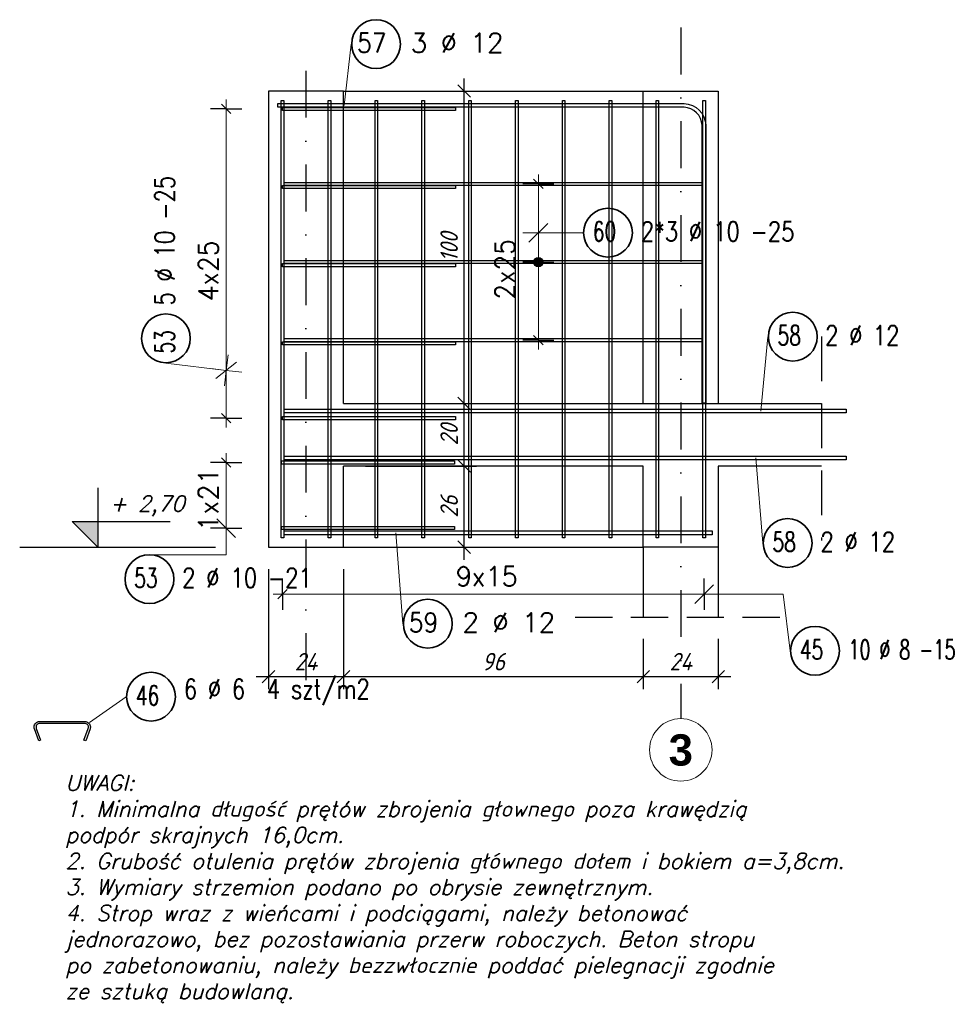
# Model space of a CAD drawing. Header units: millimetres. Extents: x -59549 to 24928, y -40343 to 39139.
# Tile 8 of 27: x -17807 to -14869, y -12739 to -9588. Entities that reach past the tile are written whole.
import ezdxf
from ezdxf.enums import TextEntityAlignment as Align

# ---------------------------------------------------------------- set-up
doc = ezdxf.new("R2010")
doc.units = ezdxf.units.MM
doc.header["$MEASUREMENT"] = 0
for name, pattern in [('DASHDOT', [25.4, 12.7, -6.35, 0, -6.35]), ('DASHDOTX2', [2, 1, -0.5, 0, -0.5]), ('Dot & Dashed', [335.138881, 176.388884, -88.194442, 0, -70.555556]), ('Hidden', [7.14375, 4.7625, -2.38125])]:
    doc.linetypes.add(name, pattern=pattern)
for name, color, linetype in [('k-nadproża', 4, 'Hidden'), ('k-osie', 1, 'DASHDOT'), ('k-schody', 2, 'Continuous'), ('k-wymiary', 1, 'Continuous'), ('k-ściany', 2, 'Continuous')]:
    doc.layers.add(name, color=color, linetype=linetype)
doc.layers.add('Ogólne', color=7, linetype='Continuous', lineweight=25)
doc.styles.add('50', font='romans.shx', dxfattribs={"width": 0.85, "oblique": 15, "height": 10})
doc.styles.add('ISO', font='ISOCP.SHX', dxfattribs={"oblique": 15})
doc.styles.add('ROMANS', font='romans__.ttf')
doc.styles.add('STYL_AUTOMATYCZNY_1', font='arialbd.ttf')
doc.dimstyles.new('ISO 1_20', dxfattribs={"dimtxt": 56, "dimasz": 40, "dimexe": 40, "dimexo": 70, "dimgap": 20, "dimtad": 1, "dimdec": 1, "dimlfac": 0.1, "dimdsep": 46, "dimtxsty": 'ISO', "dimblk": 'OBLIQUE', "dimcen": 0.09, "dimdle": 40, "dimclrd": 1, "dimclre": 1, "dimclrt": 2, "dimadec": 0, "dimazin": 0, "dimtfac": 1, "dimtdec": 1, "dimtix": 1, "dimtmove": 2, "dimatfit": 0, "dimfxl": 1, "dimtolj": 1, "dimtzin": 0, "dimlwd": -1, "dimlwe": -1, "dimarcsym": 0})

# ---------------------------------------------------------------- blocks, each defined once
blk = doc.blocks.new('_Oblique')
at = {"color": 0, "linetype": 'ByBlock', "lineweight": -2, "ltscale": 30}
blk.add_line((-0.5, -0.5), (0.5, 0.5), dxfattribs=at)
blk = doc.blocks.new('*D137')
at = {"layer": 'Defpoints', "color": 0}
for p in [(-17010.2, -11275.9), (-16770.2, -11275.9), (-16770.2, -11690.3)]:
    blk.add_point(p, dxfattribs=at)
at = {"layer": 'k-wymiary', "color": 1}
for p, q in [((-17010.2, -11345.9), (-17010.2, -11730.3)), ((-16770.2, -11345.9), (-16770.2, -11730.3)), ((-17050.2, -11690.3), (-16730.2, -11690.3))]:
    blk.add_line(p, q, dxfattribs=at)
at = {"layer": 'k-wymiary', "color": 1, "xscale": 40, "yscale": 40, "zscale": 40, "rotation": 180}
blk.add_blockref('_Oblique', (-17010.2, -11690.3), dxfattribs=at)
at = {"layer": 'k-wymiary', "color": 1, "xscale": 40, "yscale": 40, "zscale": 40}
blk.add_blockref('_Oblique', (-16770.2, -11690.3), dxfattribs=at)
at = {"layer": 'k-wymiary', "color": 2, "insert": (-16890.2, -11642.3), "char_height": 56, "attachment_point": 5, "style": 'ISO'}
blk.add_mtext('\\A1;24', dxfattribs=at)
blk = doc.blocks.new('*D132')
at = {"layer": 'Defpoints', "color": 0}
for p in [(-16770.2, -11275.9), (-15810.2, -11499.5), (-15810.2, -11690.3)]:
    blk.add_point(p, dxfattribs=at)
at = {"layer": 'k-wymiary', "color": 1}
for p, q in [((-16770.2, -11345.9), (-16770.2, -11730.3)), ((-15810.2, -11569.5), (-15810.2, -11730.3)), ((-16810.2, -11690.3), (-15770.2, -11690.3))]:
    blk.add_line(p, q, dxfattribs=at)
at = {"layer": 'k-wymiary', "color": 1, "xscale": 40, "yscale": 40, "zscale": 40, "rotation": 180}
blk.add_blockref('_Oblique', (-16770.2, -11690.3), dxfattribs=at)
at = {"layer": 'k-wymiary', "color": 1, "xscale": 40, "yscale": 40, "zscale": 40}
blk.add_blockref('_Oblique', (-15810.2, -11690.3), dxfattribs=at)
at = {"layer": 'k-wymiary', "color": 2, "insert": (-16290.2, -11642.3), "char_height": 56, "attachment_point": 5, "style": 'ISO'}
blk.add_mtext('\\A1;96', dxfattribs=at)
blk = doc.blocks.new('*D133')
at = {"layer": 'Defpoints', "color": 0}
for p in [(-15810.2, -11499.5), (-15570.2, -11499.5), (-15570.2, -11690.3)]:
    blk.add_point(p, dxfattribs=at)
at = {"layer": 'k-wymiary', "color": 1}
for p, q in [((-15810.2, -11569.5), (-15810.2, -11730.3)), ((-15570.2, -11569.5), (-15570.2, -11730.3)), ((-15850.2, -11690.3), (-15530.2, -11690.3))]:
    blk.add_line(p, q, dxfattribs=at)
at = {"layer": 'k-wymiary', "color": 1, "xscale": 40, "yscale": 40, "zscale": 40, "rotation": 180}
blk.add_blockref('_Oblique', (-15810.2, -11690.3), dxfattribs=at)
at = {"layer": 'k-wymiary', "color": 1, "xscale": 40, "yscale": 40, "zscale": 40}
blk.add_blockref('_Oblique', (-15570.2, -11690.3), dxfattribs=at)
at = {"layer": 'k-wymiary', "color": 2, "insert": (-15690.2, -11642.3), "char_height": 56, "attachment_point": 5, "style": 'ISO'}
blk.add_mtext('\\A1;24', dxfattribs=at)
blk = doc.blocks.new('*D134')
at = {"layer": 'Defpoints', "color": 0}
for p in [(-16770.2, -11016.1), (-16383.9, -11016.1), (-16770.2, -11275.9)]:
    blk.add_point(p, dxfattribs=at)
at = {"layer": 'k-wymiary', "color": 1}
for p, q in [((-16383.9, -11315.9), (-16383.9, -10976.1)), ((-16700.2, -11016.1), (-16343.9, -11016.1)), ((-16700.2, -11275.9), (-16343.9, -11275.9))]:
    blk.add_line(p, q, dxfattribs=at)
at = {"layer": 'k-wymiary', "color": 1, "xscale": 40, "yscale": 40, "zscale": 40}
for p, rotation in [((-16383.9, -11016.1), 90), ((-16383.9, -11275.9), 270)]:
    blk.add_blockref('_Oblique', p, dxfattribs=dict(at, rotation=rotation))
at = {"layer": 'k-wymiary', "color": 2, "insert": (-16431.9, -11146), "char_height": 56, "attachment_point": 5, "rotation": 90, "style": 'ISO'}
blk.add_mtext('\\A1;26', dxfattribs=at)
blk = doc.blocks.new('*D135')
at = {"layer": 'Defpoints', "color": 0}
for p in [(-16770.2, -10815.9), (-16383.9, -10815.9), (-16770.2, -11016.1)]:
    blk.add_point(p, dxfattribs=at)
at = {"layer": 'k-wymiary', "color": 1}
for p, q in [((-16383.9, -11056.1), (-16383.9, -10775.9)), ((-16700.2, -10815.9), (-16343.9, -10815.9)), ((-16700.2, -11016.1), (-16343.9, -11016.1))]:
    blk.add_line(p, q, dxfattribs=at)
at = {"layer": 'k-wymiary', "color": 1, "xscale": 40, "yscale": 40, "zscale": 40}
for p, rotation in [((-16383.9, -10815.9), 90), ((-16383.9, -11016.1), 270)]:
    blk.add_blockref('_Oblique', p, dxfattribs=dict(at, rotation=rotation))
at = {"layer": 'k-wymiary', "color": 2, "insert": (-16431.9, -10916), "char_height": 56, "attachment_point": 5, "rotation": 90, "style": 'ISO'}
blk.add_mtext('\\A1;20', dxfattribs=at)
blk = doc.blocks.new('*D136')
at = {"layer": 'Defpoints', "color": 0}
for p in [(-16770.2, -9815.9), (-16383.9, -9815.9), (-16770.2, -10815.9)]:
    blk.add_point(p, dxfattribs=at)
at = {"layer": 'k-wymiary', "color": 1}
for p, q in [((-16383.9, -10855.9), (-16383.9, -9775.9)), ((-16700.2, -9815.9), (-16343.9, -9815.9)), ((-16700.2, -10815.9), (-16343.9, -10815.9))]:
    blk.add_line(p, q, dxfattribs=at)
at = {"layer": 'k-wymiary', "color": 1, "xscale": 40, "yscale": 40, "zscale": 40}
for p, rotation in [((-16383.9, -9815.9), 90), ((-16383.9, -10815.9), 270)]:
    blk.add_blockref('_Oblique', p, dxfattribs=dict(at, rotation=rotation))
at = {"layer": 'k-wymiary', "color": 2, "insert": (-16431.9, -10315.9), "char_height": 56, "attachment_point": 5, "rotation": 90, "style": 'ISO'}
blk.add_mtext('\\A1;100', dxfattribs=at)
blk = doc.blocks.new('KRESKOWANIE_38')
at = {"layer": 'Ogólne', "color": 7, "linetype": 'Continuous', "lineweight": 18, "transparency": 33554687}
for p, q in [((-17.1455, -10.7099), (-17.1397, -10.6603)), ((-17.3386, -10.6872), (-17.1455, -10.7099)), ((-17.1455, -10.7099), (-17.1952, -10.7041)), ((-17.1788, -10.7362), (-17.1122, -10.6836)), ((-17.1455, -10.7099), (-17.1514, -10.7596)), ((-17.1455, -10.7099), (-17.0959, -10.7158))]:
    blk.add_line(p, q, dxfattribs=at)
blk = doc.blocks.new('KRESKOWANIE_39')
at = {"layer": 'Ogólne', "color": 7, "linetype": 'Continuous', "lineweight": 18, "transparency": 33554687}
for p, q in [((-15.6152, -11.4265), (-15.6152, -11.3765)), ((-15.5852, -11.3965), (-15.6452, -11.4565)), ((-15.6152, -11.4265), (-15.6652, -11.4265)), ((-15.6152, -11.4265), (-15.5652, -11.4265)), ((-15.6152, -11.4265), (-15.6152, -11.4765))]:
    blk.add_line(p, q, dxfattribs=at)
blk.add_lwpolyline([(-15.3401, -11.6076), (-15.3628, -11.4265), (-15.6152, -11.4265)], dxfattribs=at)
blk = doc.blocks.new('KRESKOWANIE_40')
at = {"layer": 'Ogólne', "color": 7, "linetype": 'Continuous', "lineweight": 18, "transparency": 33554687}
for p, q in [((-17.1155, -11.2448), (-17.1755, -11.1848)), ((-17.1455, -11.2148), (-17.1455, -11.1648)), ((-17.1455, -11.2148), (-17.1955, -11.2148)), ((-17.1455, -11.2148), (-17.1455, -11.2648)), ((-17.1455, -11.2148), (-17.0955, -11.2148))]:
    blk.add_line(p, q, dxfattribs=at)
blk.add_lwpolyline([(-17.393, -11.3002), (-17.1455, -11.3002), (-17.1455, -11.2148)], dxfattribs=at)
blk = doc.blocks.new('KRESKOWANIE_44')
at = {"layer": 'Ogólne', "color": 7, "linetype": 'Continuous', "lineweight": 18, "transparency": 33554687}
for p, q in [((-16.1163, -10.2395), (-16.1763, -10.2995)), ((-16.1463, -10.2695), (-16.1463, -10.2195)), ((-16.1463, -10.2695), (-16.1963, -10.2695)), ((-16.0029, -10.2695), (-16.1463, -10.2695)), ((-16.1463, -10.2695), (-16.0963, -10.2695)), ((-16.1463, -10.2695), (-16.1463, -10.3195))]:
    blk.add_line(p, q, dxfattribs=at)

msp = doc.modelspace()

# ---------------------------------------------------------------- hatches: boundary and pattern name
at = {"layer": 'k-wymiary'}
msp.add_hatch(color=1, dxfattribs=at).paths.add_polyline_path([(-17556.63, -11275.9), (-17556.63, -11194.11), (-17638.41, -11194.11)])
at = {"layer": 'Ogólne', "linetype": 'Continuous', "lineweight": 25, "transparency": 33554687}
for points in [[(-16161.31, -10363.28), (-16131.31, -10363.28), (-16133.41, -10355.78)], [(-16161.31, -10363.28), (-16133.41, -10355.78), (-16159.21, -10355.78)], [(-16159.21, -10370.78), (-16131.31, -10363.28), (-16161.31, -10363.28)], [(-16159.21, -10355.78), (-16133.41, -10355.78), (-16138.81, -10350.38)], [(-16159.21, -10355.78), (-16138.81, -10350.38), (-16153.81, -10350.38)], [(-16159.21, -10370.78), (-16133.41, -10370.78), (-16131.31, -10363.28)], [(-16153.81, -10350.38), (-16138.81, -10350.38), (-16146.31, -10348.28)], [(-16153.81, -10376.18), (-16133.41, -10370.78), (-16159.21, -10370.78)], [(-16153.81, -10376.18), (-16138.81, -10376.18), (-16133.41, -10370.78)], [(-16138.81, -10376.18), (-16153.81, -10376.18), (-16146.31, -10378.28)]]:
    msp.add_hatch(color=7, dxfattribs=at).paths.add_polyline_path(points)

# ---------------------------------------------------------------- linework, layer by layer
at = {"layer": 'k-osie', "linetype": 'DASHDOTX2', "ltscale": 150}
for p, q in [((-15690.21, -9612.68), (-15690.21, -11824.74)), ((-16890.21, -9750.9), (-16890.21, -11703.18))]:
    msp.add_line(p, q, dxfattribs=at)
at = {"layer": 'k-osie', "color": 3, "linetype": 'Continuous', "lineweight": 13}
msp.add_circle((-15690.21, -11924.74), 100, dxfattribs=at)
at = {"layer": 'k-schody', "color": 1}
for p, q in [((-15810.21, -10815.9), (-15810.21, -9815.9)), ((-17806.91, -11275.9), (-17180.04, -11275.9))]:
    msp.add_line(p, q, dxfattribs=at)
at = {"layer": 'k-schody'}
for p, q in [((-15570.21, -9815.9), (-15570.21, -10815.9)), ((-15570.21, -10815.9), (-15239.8, -10815.9)), ((-15570.21, -11016.1), (-15570.21, -11499.54)), ((-15810.21, -11275.9), (-15810.21, -11499.54))]:
    msp.add_line(p, q, dxfattribs=at)
for points in [[(-17010.21, -9815.9), (-17010.21, -11275.9), (-15810.21, -11275.9)], [(-16770.21, -9815.9), (-17010.21, -9815.9), (-17010.21, -11275.9), (-16770.21, -11275.9)], [(-16770.21, -9815.9), (-15570.21, -9815.9)], [(-15239.8, -11016.1), (-15570.21, -11016.1)]]:
    msp.add_lwpolyline(points, dxfattribs=at)
at = {"layer": 'k-schody', "color": 1}
for points in [[(-16770.21, -10815.9), (-16770.21, -9815.9)], [(-16770.21, -10815.9), (-15239.8, -10815.9)], [(-16770.21, -11275.9), (-16770.21, -11016.1)], [(-15810.21, -11016.1), (-16770.21, -11016.1)], [(-15570.21, -11016.1), (-15570.21, -11275.9), (-15810.21, -11275.9), (-15810.21, -11016.1)], [(-17556.63, -11086.21), (-17556.63, -11275.9), (-17638.41, -11194.11), (-17325.5, -11194.11)]]:
    msp.add_lwpolyline(points, dxfattribs=at)
at = {"layer": 'k-ściany', "color": 1, "linetype": 'Hidden', "ltscale": 30}
msp.add_line((-15239.8, -10601.93), (-15239.8, -11254.71), dxfattribs=at)
at = {"layer": 'k-ściany', "color": 1, "linetype": 'Hidden', "ltscale": 25}
msp.add_line((-16028.41, -11499.54), (-15346.07, -11499.54), dxfattribs=at)
at = {"layer": 'Ogólne', "color": 7, "linetype": 'Continuous', "lineweight": 18, "transparency": 33554687}
for p, q in [((-16745.45, -9665.82), (-16768.2, -9861.9)), ((-17145.54, -9873.16), (-17145.54, -9843.16)), ((-17145.54, -10863.16), (-17145.54, -9873.16)), ((-16146.31, -10113.28), (-16146.31, -10083.28)), ((-16146.31, -10363.28), (-16146.31, -10113.28)), ((-16146.31, -10613.28), (-16146.31, -10363.28)), ((-16146.31, -10613.28), (-16146.31, -10643.28)), ((-15411.33, -10602.28), (-15434.07, -10840.1)), ((-17145.54, -10863.16), (-17145.54, -10893.16)), ((-17145.54, -11004.83), (-17145.54, -10974.83)), ((-15427.67, -11262.83), (-15450.42, -10990.1)), ((-17145.54, -11214.83), (-17145.54, -11004.83)), ((-17145.54, -11214.83), (-17145.54, -11244.83)), ((-16579.84, -11520.96), (-16602.59, -11229.9)), ((-16965.21, -11426.5), (-16995.21, -11426.5)), ((-15615.21, -11426.5), (-15585.21, -11426.5)), ((-17465.95, -11754.57), (-17583.67, -11836.8))]:
    msp.add_line(p, q, dxfattribs=at)
at = {"layer": 'Ogólne', "color": 7, "linetype": 'Continuous', "lineweight": 25, "transparency": 33554687}
for p, q in [((-17130.54, -9888.16), (-17160.54, -9858.16)), ((-17145.54, -9873.16), (-17195.54, -9873.16)), ((-17145.54, -9873.16), (-17095.54, -9873.16)), ((-16146.31, -10113.28), (-16196.31, -10113.28)), ((-16131.31, -10128.28), (-16161.31, -10098.28)), ((-16146.31, -10113.28), (-16096.31, -10113.28)), ((-16146.31, -10363.28), (-16196.31, -10363.28)), ((-16146.31, -10363.28), (-16096.31, -10363.28)), ((-16146.31, -10613.28), (-16196.31, -10613.28)), ((-16131.31, -10628.28), (-16161.31, -10598.28)), ((-16146.31, -10613.28), (-16096.31, -10613.28)), ((-17145.54, -10863.16), (-17195.54, -10863.16)), ((-17130.54, -10878.16), (-17160.54, -10848.16)), ((-17145.54, -10863.16), (-17095.54, -10863.16)), ((-17130.54, -11019.83), (-17160.54, -10989.83)), ((-17145.54, -11004.83), (-17195.54, -11004.83)), ((-17145.54, -11004.83), (-17095.54, -11004.83)), ((-17145.54, -11214.83), (-17195.54, -11214.83)), ((-17130.54, -11229.83), (-17160.54, -11199.83)), ((-17145.54, -11214.83), (-17095.54, -11214.83)), ((-16965.21, -11426.5), (-16965.21, -11376.5)), ((-15615.21, -11426.5), (-15615.21, -11376.5)), ((-16980.21, -11441.5), (-16950.21, -11411.5)), ((-16965.21, -11426.5), (-16965.21, -11476.5)), ((-15630.21, -11441.5), (-15600.21, -11411.5)), ((-15615.21, -11426.5), (-15615.21, -11476.5))]:
    msp.add_line(p, q, dxfattribs=at)
for points in [[(-15622.21, -10814.78), (-15622.21, -9925.43), (-15623.71, -9914.7), (-15627.32, -9903.74), (-15632.95, -9893.69), (-15639.8, -9885.49), (-15648.01, -9878.63), (-15658.06, -9873), (-15669.02, -9869.39), (-15679.75, -9867.9), (-16980.21, -9867.9), (-16980.21, -9855.9), (-15678.92, -9855.9), (-15666.29, -9857.65), (-15653.21, -9861.97), (-15641.17, -9868.71), (-15631.29, -9876.97), (-15623.02, -9886.85), (-15616.29, -9898.89), (-15611.97, -9911.97), (-15610.21, -9924.6), (-15610.21, -10814.78), (-15622.21, -10814.78)], [(-16969.21, -11245.9), (-16969.21, -9845.9), (-16961.21, -9845.9), (-16961.21, -11245.9), (-16969.21, -11245.9)], [(-16819.21, -11245.9), (-16819.21, -9845.9), (-16811.21, -9845.9), (-16811.21, -11245.9), (-16819.21, -11245.9)], [(-16669.21, -11245.9), (-16669.21, -9845.9), (-16661.21, -9845.9), (-16661.21, -11245.9), (-16669.21, -11245.9)], [(-16519.21, -11245.9), (-16519.21, -9845.9), (-16511.21, -9845.9), (-16511.21, -11245.9), (-16519.21, -11245.9)], [(-16369.21, -11245.9), (-16369.21, -9845.9), (-16361.21, -9845.9), (-16361.21, -11245.9), (-16369.21, -11245.9)], [(-16219.21, -11245.9), (-16219.21, -9845.9), (-16211.21, -9845.9), (-16211.21, -11245.9), (-16219.21, -11245.9)], [(-16069.21, -11245.9), (-16069.21, -9845.9), (-16061.21, -9845.9), (-16061.21, -11245.9), (-16069.21, -11245.9)], [(-15919.21, -11245.9), (-15919.21, -9845.9), (-15911.21, -9845.9), (-15911.21, -11245.9), (-15919.21, -11245.9)], [(-15769.21, -11245.9), (-15769.21, -9845.9), (-15761.21, -9845.9), (-15761.21, -11245.9), (-15769.21, -11245.9)], [(-15619.21, -11245.9), (-15619.21, -9845.9), (-15611.21, -9845.9), (-15611.21, -11245.9), (-15619.21, -11245.9)], [(-16411.79, -9878.16), (-16965.21, -9878.16), (-16965.21, -9868.16), (-16411.79, -9868.16), (-16411.79, -9878.16)], [(-16960.21, -10108.28), (-15620.21, -10108.28), (-15620.21, -10118.28), (-16960.21, -10118.28), (-16960.21, -10108.28)], [(-16411.79, -10128.16), (-16965.21, -10128.16), (-16965.21, -10118.16), (-16411.79, -10118.16), (-16411.79, -10128.16)], [(-16960.21, -10358.28), (-15620.21, -10358.28), (-15620.21, -10368.28), (-16960.21, -10368.28), (-16960.21, -10358.28)], [(-16411.79, -10378.16), (-16965.21, -10378.16), (-16965.21, -10368.16), (-16411.79, -10368.16), (-16411.79, -10378.16)], [(-16411.79, -10628.16), (-16965.21, -10628.16), (-16965.21, -10618.16), (-16411.79, -10618.16), (-16411.79, -10628.16)], [(-16960.21, -10608.28), (-15620.21, -10608.28), (-15620.21, -10618.28), (-16960.21, -10618.28), (-16960.21, -10608.28)], [(-16960.21, -10834.1), (-15160.21, -10834.1), (-15160.21, -10846.1), (-16960.21, -10846.1), (-16960.21, -10834.1)], [(-16411.79, -10868.16), (-16965.21, -10868.16), (-16965.21, -10858.16), (-16411.79, -10858.16), (-16411.79, -10868.16)], [(-16960.21, -10984.1), (-15160.21, -10984.1), (-15160.21, -10996.1), (-16960.21, -10996.1), (-16960.21, -10984.1)], [(-16414.72, -11009.83), (-16968.14, -11009.83), (-16968.14, -10999.83), (-16414.72, -10999.83), (-16414.72, -11009.83)], [(-16414.72, -11219.83), (-16968.14, -11219.83), (-16968.14, -11209.83), (-16414.72, -11209.83), (-16414.72, -11219.83)], [(-16960.21, -11223.9), (-15590.21, -11223.9), (-15590.21, -11235.9), (-16960.21, -11235.9), (-16960.21, -11223.9)], [(-17601.08, -11893.5), (-17587.36, -11855.82), (-17587.2, -11855.33), (-17587.07, -11854.85), (-17586.95, -11854.37), (-17586.85, -11853.89), (-17586.78, -11853.4), (-17586.72, -11852.91), (-17586.69, -11852.41), (-17586.67, -11851.9), (-17586.67, -11851.36), (-17586.97, -11849.18), (-17587.7, -11846.98), (-17588.83, -11844.96), (-17590.19, -11843.33), (-17591.83, -11841.96), (-17593.84, -11840.83), (-17596.04, -11840.11), (-17598.22, -11839.8), (-17743.12, -11839.8), (-17745.3, -11840.11), (-17747.5, -11840.83), (-17749.51, -11841.96), (-17751.15, -11843.33), (-17752.51, -11844.96), (-17753.64, -11846.98), (-17754.37, -11849.18), (-17754.67, -11851.36), (-17754.67, -11851.9), (-17754.65, -11852.41), (-17754.62, -11852.91), (-17754.56, -11853.4), (-17754.49, -11853.89), (-17754.39, -11854.37), (-17754.28, -11854.85), (-17754.14, -11855.33), (-17753.98, -11855.82), (-17740.27, -11893.5), (-17745.9, -11895.55), (-17759.65, -11857.78), (-17759.88, -11857.09), (-17760.08, -11856.38), (-17760.25, -11855.66), (-17760.4, -11854.93), (-17760.51, -11854.2), (-17760.6, -11853.46), (-17760.65, -11852.72), (-17760.67, -11852), (-17760.67, -11850.94), (-17760.24, -11847.81), (-17759.16, -11844.55), (-17757.48, -11841.54), (-17755.41, -11839.07), (-17752.93, -11837), (-17749.93, -11835.32), (-17746.66, -11834.24), (-17743.53, -11833.8), (-17597.81, -11833.8), (-17594.68, -11834.24), (-17591.42, -11835.32), (-17588.41, -11837), (-17585.93, -11839.07), (-17583.87, -11841.54), (-17582.18, -11844.55), (-17581.11, -11847.81), (-17580.67, -11850.94), (-17580.67, -11852), (-17580.69, -11852.72), (-17580.75, -11853.46), (-17580.83, -11854.2), (-17580.94, -11854.93), (-17581.09, -11855.66), (-17581.26, -11856.38), (-17581.46, -11857.09), (-17581.69, -11857.78), (-17595.44, -11895.55), (-17601.08, -11893.5)]]:
    msp.add_lwpolyline(points, dxfattribs=at)
at = {"layer": 'Ogólne', "color": 7, "linetype": 'Continuous', "lineweight": 18, "transparency": 33554687}
msp.add_lwpolyline([(-16965.21, -11426.5), (-16464.63, -11426.5), (-16464.63, -11426.5), (-15615.21, -11426.5)], dxfattribs=at)
at = {"layer": 'Ogólne', "color": 6, "linetype": 'Continuous', "lineweight": 35, "transparency": 33554687}
for centre in [(-16665.81, -9665.72), (-15923.28, -10269.38), (-15331.68, -10602.18), (-17338.73, -10607.52), (-15348.03, -11262.72), (-17391.47, -11378.19), (-16500.2, -11520.85), (-15260.42, -11607.49), (-17386.31, -11754.47)]:
    msp.add_circle(centre, 78.12, dxfattribs=at)
at = {"layer": 'Ogólne', "color": 7, "linetype": 'Continuous', "lineweight": 25, "transparency": 33554687}
msp.add_circle((-16146.31, -10363.28), 15, dxfattribs=at)

# ---------------------------------------------------------------- block references
at = {"layer": 'Ogólne', "color": 7, "linetype": 'Continuous', "lineweight": 18, "transparency": 33554687, "xscale": 1000, "yscale": 1000, "zscale": 1000}
for name in ['KRESKOWANIE_44', 'KRESKOWANIE_38', 'KRESKOWANIE_40', 'KRESKOWANIE_39']:
    msp.add_blockref(name, (0, 0), dxfattribs=at)

# ---------------------------------------------------------------- texts
at = {"layer": 'k-nadproża', "color": 2, "linetype": 'Dot & Dashed', "ltscale": 1.5, "char_height": 50, "style": '50'}
for s, insert, width, attachment_point in [('{\\W1;+ 2,70}', (-17398.5, -11176.59), 482.0898, 8), ('{\\W1;UWAGI:\\P1. \\A1;Minimalna długość prętów zbrojenia głownego poza krawędzią podpór skrajnych 16,0cm.\\P2. Grubość otulenia prętów zbrojenia głównego dołem i bokiem a=3,8cm.\\P3\\A0;. Wymiary strzemion podano po obrysie zewnętrznym.\\P4. \\H0.99997x;Strop wraz z wieńcami i podciągami, należy betonować jednorazowo, bez pozostawiania przerw roboczych. Beton stropu po zabetonowaniu, należy bezzwłocznie poddać pielegnacji zgodnie ze sztuką budowlaną.\\P\\P  }', (-17660.4, -12005.13), 2495.8732, 1)]:
    msp.add_mtext(s, dxfattribs=dict(at, insert=insert, width=width, attachment_point=attachment_point))
at = {"layer": 'k-osie', "color": 7, "lineweight": 13, "style": 'STYL_AUTOMATYCZNY_1'}
msp.add_attdef('3', text='1', height=100, dxfattribs=at).set_placement((-15690.21, -11874.74), align=Align.TOP_CENTER)
at = {"layer": 'Ogólne', "color": 7, "linetype": 'Continuous', "lineweight": 25, "transparency": 33554687, "char_height": 62.5, "attachment_point": 7, "style": 'ROMANS'}
for s, insert, width in [('\\W0.88;\\fRomanS|i1|b0|c0|p0;57', (-16726.65, -9692.91), 149.0931), ('\\W0.99;\\fRomanS|i1|b0|c0|p0; 3 %%c 12 ', (-16597.26, -9692.91), 529.4093), ('\\W0.70;\\fRomanS|i1|b0|c0|p0;58', (-15380.36, -10629.36), 119.2745), ('\\W0.79;\\fRomanS|i1|b0|c0|p0; 2 %%c 12 ', (-15261.22, -10629.36), 423.5274), ('\\W0.70;\\fRomanS|i1|b0|c0|p0;58', (-15396.7, -11289.91), 119.2744), ('\\W0.80;\\fRomanS|i1|b0|c0|p0; 2 %%c 12  ', (-15277.57, -11289.91), 474.6173), ('\\W0.70;\\fRomanS|i1|b0|c0|p0;53', (-17440.14, -11405.37), 119.2744), ('\\W0.80;\\fRomanS|i1|b0|c0|p0; 2 %%c 10 -21 ', (-17321.01, -11405.37), 635.1401), ('\\W0.96;\\fRomanS|i1|b0|c0|p0;9x15', (-16410.41, -11400.67), 264.3437), ('\\W0.88;\\fRomanS|i1|b0|c0|p0;59', (-16561.04, -11548.04), 149.0931), ('\\W0.99;\\fRomanS|i1|b0|c0|p0; 2 %%c 12 ', (-16431.65, -11548.04), 529.4093), ('\\W0.70;\\fRomanS|i1|b0|c0|p0;45', (-15309.09, -11634.67), 119.2745), ('\\W0.80;\\fRomanS|i1|b0|c0|p0; 10 %%c 8 -15 ', (-15189.96, -11634.67), 635.1401), ('\\W0.70;\\fRomanS|i1|b0|c0|p0;46', (-17434.98, -11781.66), 119.2745), ('\\W0.80;\\fRomanS|i1|b0|c0|p0; 6 %%c 6  4 szt/m2 ', (-17315.85, -11781.66), 863.9627)]:
    msp.add_mtext(s, dxfattribs=dict(at, insert=insert, width=width))
for s, insert, width, rotation in [('\\W0.80;\\fRomanS|i1|b0|c0|p0; 5 %%c 10 -25  ', (-17311.55, -10537.05), 686.0081, 90), ('\\W0.70;\\fRomanS|i1|b0|c0|p0;60', (-15971.96, -10296.56), 119.2745, 360), ('\\W0.80;\\fRomanS|i1|b0|c0|p0; 2*3 %%c 10 -25 ', (-15852.82, -10296.56), 722.8037, 360), ('\\W0.94;\\fRomanS|i1|b0|c0|p0;4x25', (-17171.37, -10488.35), 263.6377, 90), ('\\W0.94;\\fRomanS|i1|b0|c0|p0;2x25', (-16222.14, -10483.47), 263.6377, 90), ('\\W0.70;\\fRomanS|i1|b0|c0|p0;53', (-17311.55, -10656.19), 119.2745, 90), ('\\W0.98;\\fRomanS|i1|b0|c0|p0;1x21', (-17171.37, -11224.4), 265.0845, 90)]:
    msp.add_mtext(s, dxfattribs=dict(at, insert=insert, width=width, rotation=rotation))

# ---------------------------------------------------------------- dimensions: what is measured, and where the dimension line sits
at = {"layer": 'k-wymiary', "color": 4}
for base, p1, p2, picture, middle in [((-16383.93, -9815.9), (-16770.21, -10815.9), (-16770.21, -9815.9), '*D136', (-16431.93, -10315.9)), ((-16383.93, -10815.9), (-16770.21, -11016.1), (-16770.21, -10815.9), '*D135', (-16431.94, -10916)), ((-16383.93, -11016.1), (-16770.21, -11275.9), (-16770.21, -11016.1), '*D134', (-16431.94, -11146))]:
    dim = msp.add_linear_dim(base=base, p1=p1, p2=p2, angle=90, dimstyle='ISO 1_20', dxfattribs=at)
    dim.commit()
    dim.dimension.update_dxf_attribs({"geometry": picture, "text_midpoint": middle})
for base, p1, p2, picture, middle in [((-16770.21, -11690.29), (-17010.21, -11275.9), (-16770.21, -11275.9), '*D137', (-16890.21, -11642.28)), ((-15810.21, -11690.29), (-16770.21, -11275.9), (-15810.21, -11499.54), '*D132', (-16290.21, -11642.29)), ((-15570.21, -11690.29), (-15810.21, -11499.54), (-15570.21, -11499.54), '*D133', (-15690.21, -11642.28))]:
    dim = msp.add_linear_dim(base=base, p1=p1, p2=p2, dimstyle='ISO 1_20', dxfattribs=at)
    dim.commit()
    dim.dimension.update_dxf_attribs({"geometry": picture, "text_midpoint": middle})

doc.saveas('drawing.dxf')
